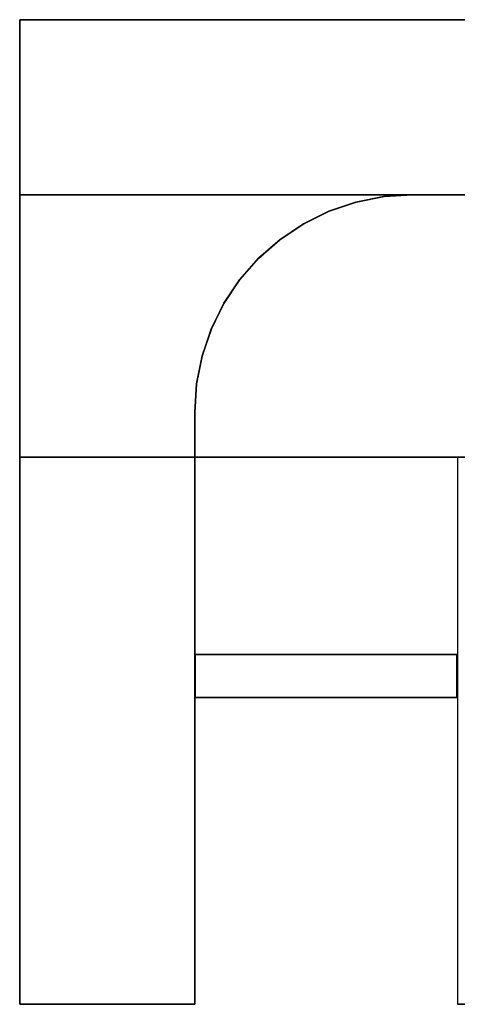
# Model space of a CAD drawing. Header units: millimetres. Extents: x -35 to 33166, y -35 to 31591.
# Tile 48 of 100: x 4798 to 5051, y 1437 to 2009. Entities that reach past the tile are written whole.
import ezdxf

# ---------------------------------------------------------------- set-up
doc = ezdxf.new("R2010")
doc.units = ezdxf.units.MM
doc.header["$LTSCALE"] = 25.4
doc.layers.get('0').update_dxf_attribs({"true_color": 0xffffff})
for name, color, linetype, true_color in [('end caps & lintels', 7, 'Continuous', 0xffa500), ('ICF - L1', 7, 'Continuous', 0xb4b464), ('ICF - L2', 7, 'Continuous', 0x64ff64)]:
    doc.layers.add(name, color=color, linetype=linetype, true_color=true_color)

# ---------------------------------------------------------------- blocks, each defined once
blk = doc.blocks.new('6XR35_90_C_Web')
for p, q in [((-76.07, -46.84, -12.5), (-76.07, 46.84, -12.5)), ((-76.07, 46.84, -12.5), (76.07, 46.84, -12.5)), ((76.07, 46.84, 12.5), (-76.07, 46.84, 12.5)), ((-76.07, 46.84, 12.5), (-76.07, -46.84, 12.5)), ((-76.07, 46.84, -12.5), (-76.07, 46.84, 12.5)), ((76.07, 46.84, -12.5), (76.07, -46.84, -12.5)), ((76.07, -46.84, 12.5), (76.07, 46.84, 12.5)), ((76.07, 46.84, 12.5), (76.07, 46.84, -12.5)), ((76.07, -46.84, -12.5), (-76.07, -46.84, -12.5)), ((-76.07, -46.84, 12.5), (76.07, -46.84, 12.5)), ((-76.07, -46.84, 12.5), (-76.07, -46.84, -12.5)), ((76.07, -46.84, -12.5), (76.07, -46.84, 12.5))]:
    blk.add_line(p, q)
blk = doc.blocks.new('Group8150')
for p, q in [((0, 0, 0), (-571.55, 0, 0)), ((-571.55, 0, 457.2), (0, 0, 457.2)), ((0, 0, 0), (0, -685.8, 0)), ((0, 0, 457.2), (0, 0, 0)), ((0, 0, 457.2), (0, -685.8, 457.2)), ((-227.79, -101.6, 0), (-571.55, -101.6, 0)), ((-227.79, -101.6, 457.2), (-571.55, -101.6, 457.2)), ((-211.3, -102.68, 0), (-227.79, -101.6, 0)), ((-227.79, -101.6, 0), (-227.79, -101.6, 457.2)), ((-211.3, -102.68, 457.2), (-227.79, -101.6, 457.2)), ((-211.3, -102.68, 0), (-195.1, -105.91, 0)), ((-195.1, -105.91, 457.2), (-211.3, -102.68, 457.2)), ((-211.3, -102.68, 0), (-211.3, -102.68, 457.2)), ((-195.1, -105.91, 0), (-179.46, -111.22, 0)), ((-179.46, -111.22, 457.2), (-195.1, -105.91, 457.2)), ((-195.1, -105.91, 0), (-195.1, -105.91, 457.2)), ((-179.46, -111.22, 0), (-164.64, -118.53, 0)), ((-164.64, -118.53, 457.2), (-179.46, -111.22, 457.2)), ((-179.46, -111.22, 0), (-179.46, -111.22, 457.2)), ((-164.64, -118.53, 0), (-150.91, -127.72, 0)), ((-150.91, -127.72, 457.2), (-164.64, -118.53, 457.2)), ((-164.64, -118.53, 0), (-164.64, -118.53, 457.2)), ((-138.5, -138.62, 0), (-150.91, -127.72, 0)), ((-138.5, -138.62, 457.2), (-150.91, -127.72, 457.2)), ((-150.91, -127.72, 0), (-150.91, -127.72, 457.2)), ((-127.61, -151.05, 0), (-138.5, -138.62, 0)), ((-127.61, -151.05, 457.2), (-138.5, -138.62, 457.2)), ((-138.5, -138.62, 457.2), (-138.5, -138.62, 0)), ((-118.45, -164.79, 0), (-127.61, -151.05, 0)), ((-118.45, -164.79, 457.2), (-127.61, -151.05, 457.2)), ((-127.61, -151.05, 457.2), (-127.61, -151.05, 0)), ((-111.16, -179.62, 0), (-118.45, -164.79, 0)), ((-111.16, -179.62, 457.2), (-118.45, -164.79, 457.2)), ((-118.45, -164.79, 457.2), (-118.45, -164.79, 0)), ((-111.16, -179.62, 0), (-105.86, -195.27, 0)), ((-105.86, -195.27, 457.2), (-111.16, -179.62, 457.2)), ((-111.16, -179.62, 457.2), (-111.16, -179.62, 0)), ((-105.86, -195.27, 0), (-102.66, -211.47, 0)), ((-102.66, -211.47, 457.2), (-105.86, -195.27, 457.2)), ((-105.86, -195.27, 457.2), (-105.86, -195.27, 0)), ((-102.66, -211.47, 0), (-101.6, -227.96, 0)), ((-101.6, -227.96, 457.2), (-102.66, -211.47, 457.2)), ((-102.66, -211.47, 457.2), (-102.66, -211.47, 0)), ((-101.6, -227.96, 0), (-101.6, -685.8, 0)), ((-101.6, -685.8, 457.2), (-101.6, -227.96, 457.2)), ((-101.6, -227.96, 457.2), (-101.6, -227.96, 0))]:
    blk.add_line(p, q)
blk = doc.blocks.new('6XR35_90_C_MSG#68')
blk.add_blockref('Group8150', (0, 0))
at = {"extrusion": (1, -1.02405e-15, 1.15708e-14)}
blk.add_blockref('6XR35_90_C_Web', (-177.67, 358.96, -381), dxfattribs=at)
at = {"extrusion": (1, -1.02405e-15, -1.15708e-14)}
blk.add_blockref('6XR35_90_C_Web', (-177.67, 97.84, -381), dxfattribs=at)
blk = doc.blocks.new('Group7837')
for p, q in [((-1092.2, 0, 457.2), (0, 0, 457.2)), ((-1092.2, 0, 0), (0, 0, 0)), ((0, 0, 457.2), (0, 0, 0)), ((0, -571.55, 0), (0, 0, 0)), ((0, 0, 457.2), (0, -571.55, 457.2)), ((-227.79, -101.6, 0), (-1092.2, -101.6, 0)), ((-227.79, -101.6, 457.2), (-1092.2, -101.6, 457.2)), ((-227.79, -101.6, 0), (-227.79, -101.6, 457.2)), ((-211.3, -102.68, 0), (-227.79, -101.6, 0)), ((-211.3, -102.68, 457.2), (-227.79, -101.6, 457.2)), ((-195.1, -105.91, 0), (-211.3, -102.68, 0)), ((-211.3, -102.68, 0), (-211.3, -102.68, 457.2)), ((-195.1, -105.91, 457.2), (-211.3, -102.68, 457.2)), ((-179.46, -111.22, 0), (-195.1, -105.91, 0)), ((-179.46, -111.22, 457.2), (-195.1, -105.91, 457.2)), ((-195.1, -105.91, 0), (-195.1, -105.91, 457.2)), ((-164.64, -118.53, 0), (-179.46, -111.22, 0)), ((-179.46, -111.22, 0), (-179.46, -111.22, 457.2)), ((-164.64, -118.53, 457.2), (-179.46, -111.22, 457.2)), ((-150.91, -127.72, 0), (-164.64, -118.53, 0)), ((-164.64, -118.53, 0), (-164.64, -118.53, 457.2)), ((-150.91, -127.72, 457.2), (-164.64, -118.53, 457.2)), ((-138.5, -138.62, 0), (-150.91, -127.72, 0)), ((-138.5, -138.62, 457.2), (-150.91, -127.72, 457.2)), ((-150.91, -127.72, 0), (-150.91, -127.72, 457.2)), ((-127.61, -151.05, 0), (-138.5, -138.62, 0)), ((-138.5, -138.62, 0), (-138.5, -138.62, 457.2)), ((-127.61, -151.05, 457.2), (-138.5, -138.62, 457.2)), ((-127.61, -151.05, 0), (-118.45, -164.79, 0)), ((-118.45, -164.79, 457.2), (-127.61, -151.05, 457.2)), ((-127.61, -151.05, 457.2), (-127.61, -151.05, 0)), ((-118.45, -164.79, 0), (-111.16, -179.62, 0)), ((-111.16, -179.62, 457.2), (-118.45, -164.79, 457.2)), ((-118.45, -164.79, 457.2), (-118.45, -164.79, 0)), ((-111.16, -179.62, 0), (-105.86, -195.27, 0)), ((-105.86, -195.27, 457.2), (-111.16, -179.62, 457.2)), ((-111.16, -179.62, 457.2), (-111.16, -179.62, 0)), ((-105.86, -195.27, 0), (-102.66, -211.47, 0)), ((-102.66, -211.47, 457.2), (-105.86, -195.27, 457.2)), ((-105.86, -195.27, 457.2), (-105.86, -195.27, 0)), ((-101.6, -227.96, 0), (-102.66, -211.47, 0)), ((-101.6, -227.96, 457.2), (-102.66, -211.47, 457.2)), ((-102.66, -211.47, 457.2), (-102.66, -211.47, 0)), ((-101.6, -571.55, 0), (-101.6, -227.96, 0)), ((-101.6, -571.55, 457.2), (-101.6, -227.96, 457.2)), ((-101.6, -227.96, 457.2), (-101.6, -227.96, 0))]:
    blk.add_line(p, q)
blk = doc.blocks.new('6XR35_90_C_MSG#29')
blk.add_blockref('Group7837', (0, 0))
at = {"extrusion": (9.17096e-16, 1, -1.15708e-14)}
blk.add_blockref('6XR35_90_C_Web', (177.8, 99.45, -381), dxfattribs=at)
at = {"extrusion": (9.17096e-16, 1, 1.15708e-14)}
blk.add_blockref('6XR35_90_C_Web', (177.8, 360.57, -381), dxfattribs=at)
blk = doc.blocks.new('Group8504')
for p, q in [((-1018.74, 0, 457.2), (0, 0, 457.2)), ((-1018.74, 0, 0), (0, 0, 0)), ((0, 0, 457.2), (0, 0, 0)), ((0, 0, 457.2), (0, -571.55, 457.2)), ((0, -571.55, 0), (0, 0, 0)), ((-1018.74, -101.6, 0), (-227.79, -101.6, 0)), ((-1018.74, -101.6, 457.2), (-227.79, -101.6, 457.2)), ((-227.79, -101.6, 457.2), (-227.79, -101.6, 0)), ((-211.3, -102.68, 457.2), (-227.79, -101.6, 457.2)), ((-211.3, -102.68, 0), (-227.79, -101.6, 0)), ((-195.1, -105.91, 457.2), (-211.3, -102.68, 457.2)), ((-195.1, -105.91, 0), (-211.3, -102.68, 0)), ((-211.3, -102.68, 0), (-211.3, -102.68, 457.2)), ((-179.46, -111.22, 457.2), (-195.1, -105.91, 457.2)), ((-179.46, -111.22, 0), (-195.1, -105.91, 0)), ((-195.1, -105.91, 0), (-195.1, -105.91, 457.2)), ((-164.64, -118.53, 457.2), (-179.46, -111.22, 457.2)), ((-164.64, -118.53, 0), (-179.46, -111.22, 0)), ((-179.46, -111.22, 0), (-179.46, -111.22, 457.2)), ((-150.91, -127.72, 457.2), (-164.64, -118.53, 457.2)), ((-150.91, -127.72, 0), (-164.64, -118.53, 0)), ((-164.64, -118.53, 0), (-164.64, -118.53, 457.2)), ((-138.5, -138.62, 457.2), (-150.91, -127.72, 457.2)), ((-138.5, -138.62, 0), (-150.91, -127.72, 0)), ((-150.91, -127.72, 0), (-150.91, -127.72, 457.2)), ((-127.61, -151.05, 457.2), (-138.5, -138.62, 457.2)), ((-127.61, -151.05, 0), (-138.5, -138.62, 0)), ((-138.5, -138.62, 0), (-138.5, -138.62, 457.2)), ((-118.45, -164.79, 457.2), (-127.61, -151.05, 457.2)), ((-127.61, -151.05, 0), (-118.45, -164.79, 0)), ((-127.61, -151.05, 457.2), (-127.61, -151.05, 0)), ((-111.16, -179.62, 457.2), (-118.45, -164.79, 457.2)), ((-118.45, -164.79, 0), (-111.16, -179.62, 0)), ((-118.45, -164.79, 457.2), (-118.45, -164.79, 0)), ((-105.86, -195.27, 457.2), (-111.16, -179.62, 457.2)), ((-111.16, -179.62, 0), (-105.86, -195.27, 0)), ((-111.16, -179.62, 457.2), (-111.16, -179.62, 0)), ((-102.66, -211.47, 457.2), (-105.86, -195.27, 457.2)), ((-105.86, -195.27, 0), (-102.66, -211.47, 0)), ((-105.86, -195.27, 457.2), (-105.86, -195.27, 0)), ((-101.6, -227.96, 457.2), (-102.66, -211.47, 457.2)), ((-101.6, -227.96, 0), (-102.66, -211.47, 0)), ((-102.66, -211.47, 457.2), (-102.66, -211.47, 0)), ((-101.6, -571.55, 457.2), (-101.6, -227.96, 457.2)), ((-101.6, -571.55, 0), (-101.6, -227.96, 0)), ((-101.6, -227.96, 457.2), (-101.6, -227.96, 0))]:
    blk.add_line(p, q)
blk = doc.blocks.new('6XR35_90_C_MSG#100')
blk.add_blockref('Group8504', (0, 0))
at = {"extrusion": (9.17096e-16, 1, -1.15708e-14)}
blk.add_blockref('6XR35_90_C_Web', (177.8, 99.45, -381), dxfattribs=at)
at = {"extrusion": (9.17096e-16, 1, 1.15708e-14)}
blk.add_blockref('6XR35_90_C_Web', (177.8, 360.57, -381), dxfattribs=at)
blk = doc.blocks.new('Group8669')
for p, q in [((-571.55, -254, 0), (-571.55, -355.6, 0)), ((-571.55, -355.6, 457.2), (-571.55, -254, 457.2)), ((-571.55, -254, 457.2), (-571.55, -254, 0)), ((-254, -254, 0), (-571.55, -254, 0)), ((-254, -254, 457.2), (-571.55, -254, 457.2)), ((-254, -685.8, 0), (-254, -254, 0)), ((-254, -254, 457.2), (-254, -254, 0)), ((-254, -254, 457.2), (-254, -685.8, 457.2)), ((-571.55, -355.6, 0), (-571.55, -355.6, 457.2)), ((-355.6, -355.6, 0), (-571.55, -355.6, 0)), ((-355.6, -355.6, 457.2), (-571.55, -355.6, 457.2)), ((-355.6, -685.8, 0), (-355.6, -355.6, 0)), ((-355.6, -685.8, 457.2), (-355.6, -355.6, 457.2)), ((-355.6, -355.6, 457.2), (-355.6, -355.6, 0)), ((-355.6, -685.8, 0), (-254, -685.8, 0)), ((-254, -685.8, 457.2), (-355.6, -685.8, 457.2)), ((-355.6, -685.8, 457.2), (-355.6, -685.8, 0)), ((-254, -685.8, 457.2), (-254, -685.8, 0))]:
    blk.add_line(p, q)
blk = doc.blocks.new('Group#301')
for p, q in [((-571.55, 0, 0), (-571.55, -101.6, 0)), ((-571.55, -101.6, 457.2), (-571.55, 0, 457.2)), ((-571.55, 0, 457.2), (-571.55, 0, 0)), ((0, 0, 0), (-571.55, 0, 0)), ((-571.55, 0, 457.2), (0, 0, 457.2)), ((0, 0, 0), (0, -685.8, 0)), ((0, 0, 457.2), (0, 0, 0)), ((0, 0, 457.2), (0, -685.8, 457.2)), ((-571.55, -101.6, 0), (-571.55, -101.6, 457.2)), ((-227.79, -101.6, 0), (-571.55, -101.6, 0)), ((-227.79, -101.6, 457.2), (-571.55, -101.6, 457.2)), ((-211.3, -102.68, 0), (-227.79, -101.6, 0)), ((-227.79, -101.6, 0), (-227.79, -101.6, 457.2)), ((-211.3, -102.68, 457.2), (-227.79, -101.6, 457.2)), ((-211.3, -102.68, 0), (-195.1, -105.91, 0)), ((-195.1, -105.91, 457.2), (-211.3, -102.68, 457.2)), ((-211.3, -102.68, 0), (-211.3, -102.68, 457.2)), ((-195.1, -105.91, 0), (-179.46, -111.22, 0)), ((-179.46, -111.22, 457.2), (-195.1, -105.91, 457.2)), ((-195.1, -105.91, 0), (-195.1, -105.91, 457.2)), ((-179.46, -111.22, 0), (-164.64, -118.53, 0)), ((-164.64, -118.53, 457.2), (-179.46, -111.22, 457.2)), ((-179.46, -111.22, 0), (-179.46, -111.22, 457.2)), ((-164.64, -118.53, 0), (-150.91, -127.72, 0)), ((-150.91, -127.72, 457.2), (-164.64, -118.53, 457.2)), ((-164.64, -118.53, 0), (-164.64, -118.53, 457.2)), ((-138.5, -138.62, 0), (-150.91, -127.72, 0)), ((-138.5, -138.62, 457.2), (-150.91, -127.72, 457.2)), ((-150.91, -127.72, 0), (-150.91, -127.72, 457.2)), ((-127.61, -151.05, 0), (-138.5, -138.62, 0)), ((-127.61, -151.05, 457.2), (-138.5, -138.62, 457.2)), ((-138.5, -138.62, 457.2), (-138.5, -138.62, 0)), ((-118.45, -164.79, 0), (-127.61, -151.05, 0)), ((-118.45, -164.79, 457.2), (-127.61, -151.05, 457.2)), ((-127.61, -151.05, 457.2), (-127.61, -151.05, 0)), ((-111.16, -179.62, 0), (-118.45, -164.79, 0)), ((-111.16, -179.62, 457.2), (-118.45, -164.79, 457.2)), ((-118.45, -164.79, 457.2), (-118.45, -164.79, 0)), ((-111.16, -179.62, 0), (-105.86, -195.27, 0)), ((-105.86, -195.27, 457.2), (-111.16, -179.62, 457.2)), ((-111.16, -179.62, 457.2), (-111.16, -179.62, 0)), ((-105.86, -195.27, 0), (-102.66, -211.47, 0)), ((-102.66, -211.47, 457.2), (-105.86, -195.27, 457.2)), ((-105.86, -195.27, 457.2), (-105.86, -195.27, 0)), ((-102.66, -211.47, 0), (-101.6, -227.96, 0)), ((-101.6, -227.96, 457.2), (-102.66, -211.47, 457.2)), ((-102.66, -211.47, 457.2), (-102.66, -211.47, 0)), ((-101.6, -227.96, 0), (-101.6, -685.8, 0)), ((-101.6, -685.8, 457.2), (-101.6, -227.96, 457.2)), ((-101.6, -227.96, 457.2), (-101.6, -227.96, 0)), ((-101.6, -685.8, 0), (0, -685.8, 0)), ((0, -685.8, 457.2), (-101.6, -685.8, 457.2)), ((-101.6, -685.8, 457.2), (-101.6, -685.8, 0)), ((0, -685.8, 457.2), (0, -685.8, 0))]:
    blk.add_line(p, q)
blk = doc.blocks.new('6XR35_90_C_MSG#135')
for name in ['Group#301', 'Group8669']:
    blk.add_blockref(name, (0, 0))
at = {"extrusion": (1, -1.02405e-15, 1.15708e-14)}
blk.add_blockref('6XR35_90_C_Web', (-177.67, 358.96, -381), dxfattribs=at)
at = {"extrusion": (1, -1.02405e-15, -1.15708e-14)}
blk.add_blockref('6XR35_90_C_Web', (-177.67, 97.84, -381), dxfattribs=at)
at = {"extrusion": (9.17096e-16, 1, -1.15708e-14)}
for p in [(177.8, 99.45, -381), (177.8, 99.45, -584.2)]:
    blk.add_blockref('6XR35_90_C_Web', p, dxfattribs=at)
at = {"extrusion": (9.17096e-16, 1, 1.15708e-14)}
for p in [(177.8, 360.57, -381), (177.8, 360.57, -584.2)]:
    blk.add_blockref('6XR35_90_C_Web', p, dxfattribs=at)
blk = doc.blocks.new('Group#1512')
for p, q in [((-1018.74, 0, 0), (0, 0, 0)), ((-1018.74, 0, 457.2), (0, 0, 457.2)), ((0, -571.55, 0), (0, 0, 0)), ((0, 0, 457.2), (0, 0, 0)), ((0, 0, 457.2), (0, -571.55, 457.2)), ((-1018.74, -101.6, 0), (-227.79, -101.6, 0)), ((-1018.74, -101.6, 457.2), (-227.79, -101.6, 457.2)), ((-211.3, -102.68, 0), (-227.79, -101.6, 0)), ((-227.79, -101.6, 457.2), (-227.79, -101.6, 0)), ((-211.3, -102.68, 457.2), (-227.79, -101.6, 457.2)), ((-195.1, -105.91, 0), (-211.3, -102.68, 0)), ((-195.1, -105.91, 457.2), (-211.3, -102.68, 457.2)), ((-211.3, -102.68, 0), (-211.3, -102.68, 457.2)), ((-179.46, -111.22, 0), (-195.1, -105.91, 0)), ((-179.46, -111.22, 457.2), (-195.1, -105.91, 457.2)), ((-195.1, -105.91, 0), (-195.1, -105.91, 457.2)), ((-164.64, -118.53, 0), (-179.46, -111.22, 0)), ((-164.64, -118.53, 457.2), (-179.46, -111.22, 457.2)), ((-179.46, -111.22, 0), (-179.46, -111.22, 457.2)), ((-150.91, -127.72, 0), (-164.64, -118.53, 0)), ((-150.91, -127.72, 457.2), (-164.64, -118.53, 457.2)), ((-164.64, -118.53, 0), (-164.64, -118.53, 457.2)), ((-138.5, -138.62, 0), (-150.91, -127.72, 0)), ((-138.5, -138.62, 457.2), (-150.91, -127.72, 457.2)), ((-150.91, -127.72, 0), (-150.91, -127.72, 457.2)), ((-127.61, -151.05, 0), (-138.5, -138.62, 0)), ((-127.61, -151.05, 457.2), (-138.5, -138.62, 457.2)), ((-138.5, -138.62, 0), (-138.5, -138.62, 457.2)), ((-127.61, -151.05, 0), (-118.45, -164.79, 0)), ((-118.45, -164.79, 457.2), (-127.61, -151.05, 457.2)), ((-127.61, -151.05, 457.2), (-127.61, -151.05, 0)), ((-118.45, -164.79, 0), (-111.16, -179.62, 0)), ((-111.16, -179.62, 457.2), (-118.45, -164.79, 457.2)), ((-118.45, -164.79, 457.2), (-118.45, -164.79, 0)), ((-111.16, -179.62, 0), (-105.86, -195.27, 0)), ((-105.86, -195.27, 457.2), (-111.16, -179.62, 457.2)), ((-111.16, -179.62, 457.2), (-111.16, -179.62, 0)), ((-105.86, -195.27, 0), (-102.66, -211.47, 0)), ((-102.66, -211.47, 457.2), (-105.86, -195.27, 457.2)), ((-105.86, -195.27, 457.2), (-105.86, -195.27, 0)), ((-101.6, -227.96, 0), (-102.66, -211.47, 0)), ((-101.6, -227.96, 457.2), (-102.66, -211.47, 457.2)), ((-102.66, -211.47, 457.2), (-102.66, -211.47, 0)), ((-101.6, -571.55, 0), (-101.6, -227.96, 0)), ((-101.6, -571.55, 457.2), (-101.6, -227.96, 457.2)), ((-101.6, -227.96, 457.2), (-101.6, -227.96, 0))]:
    blk.add_line(p, q)
blk = doc.blocks.new('6XR35_90_C_MSG#171')
blk.add_blockref('Group#1512', (0, 0))
at = {"extrusion": (9.17096e-16, 1, -1.15708e-14)}
blk.add_blockref('6XR35_90_C_Web', (177.8, 99.45, -381), dxfattribs=at)
at = {"extrusion": (9.17096e-16, 1, 1.15708e-14)}
blk.add_blockref('6XR35_90_C_Web', (177.8, 360.57, -381), dxfattribs=at)
blk = doc.blocks.new('Group#3344')
for p, q in [((0, 0, 0), (-571.55, 0, 0)), ((-571.55, 0, 457.2), (0, 0, 457.2)), ((0, 0, 0), (0, -685.8, 0)), ((0, 0, 457.2), (0, 0, 0)), ((0, 0, 457.2), (0, -685.8, 457.2)), ((-227.79, -101.6, 0), (-571.55, -101.6, 0)), ((-227.79, -101.6, 457.2), (-571.55, -101.6, 457.2)), ((-211.3, -102.68, 0), (-227.79, -101.6, 0)), ((-227.79, -101.6, 0), (-227.79, -101.6, 457.2)), ((-211.3, -102.68, 457.2), (-227.79, -101.6, 457.2)), ((-211.3, -102.68, 0), (-195.1, -105.91, 0)), ((-195.1, -105.91, 457.2), (-211.3, -102.68, 457.2)), ((-211.3, -102.68, 0), (-211.3, -102.68, 457.2)), ((-195.1, -105.91, 0), (-179.46, -111.22, 0)), ((-179.46, -111.22, 457.2), (-195.1, -105.91, 457.2)), ((-195.1, -105.91, 0), (-195.1, -105.91, 457.2)), ((-179.46, -111.22, 0), (-164.64, -118.53, 0)), ((-164.64, -118.53, 457.2), (-179.46, -111.22, 457.2)), ((-179.46, -111.22, 0), (-179.46, -111.22, 457.2)), ((-164.64, -118.53, 0), (-150.91, -127.72, 0)), ((-150.91, -127.72, 457.2), (-164.64, -118.53, 457.2)), ((-164.64, -118.53, 0), (-164.64, -118.53, 457.2)), ((-138.5, -138.62, 0), (-150.91, -127.72, 0)), ((-138.5, -138.62, 457.2), (-150.91, -127.72, 457.2)), ((-150.91, -127.72, 0), (-150.91, -127.72, 457.2)), ((-127.61, -151.05, 0), (-138.5, -138.62, 0)), ((-127.61, -151.05, 457.2), (-138.5, -138.62, 457.2)), ((-138.5, -138.62, 457.2), (-138.5, -138.62, 0)), ((-118.45, -164.79, 0), (-127.61, -151.05, 0)), ((-118.45, -164.79, 457.2), (-127.61, -151.05, 457.2)), ((-127.61, -151.05, 457.2), (-127.61, -151.05, 0)), ((-111.16, -179.62, 0), (-118.45, -164.79, 0)), ((-111.16, -179.62, 457.2), (-118.45, -164.79, 457.2)), ((-118.45, -164.79, 457.2), (-118.45, -164.79, 0)), ((-111.16, -179.62, 0), (-105.86, -195.27, 0)), ((-105.86, -195.27, 457.2), (-111.16, -179.62, 457.2)), ((-111.16, -179.62, 457.2), (-111.16, -179.62, 0)), ((-105.86, -195.27, 0), (-102.66, -211.47, 0)), ((-102.66, -211.47, 457.2), (-105.86, -195.27, 457.2)), ((-105.86, -195.27, 457.2), (-105.86, -195.27, 0)), ((-102.66, -211.47, 0), (-101.6, -227.96, 0)), ((-101.6, -227.96, 457.2), (-102.66, -211.47, 457.2)), ((-102.66, -211.47, 457.2), (-102.66, -211.47, 0)), ((-101.6, -227.96, 0), (-101.6, -685.8, 0)), ((-101.6, -685.8, 457.2), (-101.6, -227.96, 457.2)), ((-101.6, -227.96, 457.2), (-101.6, -227.96, 0))]:
    blk.add_line(p, q)
blk = doc.blocks.new('6XR35_90_C_MSG#208')
blk.add_blockref('Group#3344', (0, 0))
at = {"extrusion": (1, -1.02405e-15, 1.15708e-14)}
blk.add_blockref('6XR35_90_C_Web', (-177.67, 358.96, -381), dxfattribs=at)
at = {"extrusion": (1, -1.02405e-15, -1.15708e-14)}
blk.add_blockref('6XR35_90_C_Web', (-177.67, 97.84, -381), dxfattribs=at)
blk = doc.blocks.new('Group#3565')
for p, q in [((-1092.2, 0, 457.2), (0, 0, 457.2)), ((-1018.74, 0, 0), (0, 0, 0)), ((0, -571.55, 0), (0, 0, 0)), ((0, 0, 457.2), (0, 0, 0)), ((0, 0, 457.2), (0, -571.55, 457.2)), ((-227.79, -101.6, 457.2), (-1092.2, -101.6, 457.2)), ((-1018.74, -101.6, 0), (-227.79, -101.6, 0)), ((-211.3, -102.68, 0), (-227.79, -101.6, 0)), ((-227.79, -101.6, 0), (-227.79, -101.6, 457.2)), ((-211.3, -102.68, 457.2), (-227.79, -101.6, 457.2)), ((-195.1, -105.91, 0), (-211.3, -102.68, 0)), ((-211.3, -102.68, 0), (-211.3, -102.68, 457.2)), ((-195.1, -105.91, 457.2), (-211.3, -102.68, 457.2)), ((-179.46, -111.22, 0), (-195.1, -105.91, 0)), ((-179.46, -111.22, 457.2), (-195.1, -105.91, 457.2)), ((-195.1, -105.91, 0), (-195.1, -105.91, 457.2)), ((-164.64, -118.53, 0), (-179.46, -111.22, 0)), ((-179.46, -111.22, 0), (-179.46, -111.22, 457.2)), ((-164.64, -118.53, 457.2), (-179.46, -111.22, 457.2)), ((-150.91, -127.72, 0), (-164.64, -118.53, 0)), ((-164.64, -118.53, 0), (-164.64, -118.53, 457.2)), ((-150.91, -127.72, 457.2), (-164.64, -118.53, 457.2)), ((-138.5, -138.62, 0), (-150.91, -127.72, 0)), ((-138.5, -138.62, 457.2), (-150.91, -127.72, 457.2)), ((-150.91, -127.72, 0), (-150.91, -127.72, 457.2)), ((-127.61, -151.05, 0), (-138.5, -138.62, 0)), ((-138.5, -138.62, 0), (-138.5, -138.62, 457.2)), ((-127.61, -151.05, 457.2), (-138.5, -138.62, 457.2)), ((-127.61, -151.05, 0), (-118.45, -164.79, 0)), ((-118.45, -164.79, 457.2), (-127.61, -151.05, 457.2)), ((-127.61, -151.05, 457.2), (-127.61, -151.05, 0)), ((-118.45, -164.79, 0), (-111.16, -179.62, 0)), ((-111.16, -179.62, 457.2), (-118.45, -164.79, 457.2)), ((-118.45, -164.79, 457.2), (-118.45, -164.79, 0)), ((-111.16, -179.62, 0), (-105.86, -195.27, 0)), ((-105.86, -195.27, 457.2), (-111.16, -179.62, 457.2)), ((-111.16, -179.62, 457.2), (-111.16, -179.62, 0)), ((-105.86, -195.27, 0), (-102.66, -211.47, 0)), ((-102.66, -211.47, 457.2), (-105.86, -195.27, 457.2)), ((-105.86, -195.27, 457.2), (-105.86, -195.27, 0)), ((-101.6, -227.96, 0), (-102.66, -211.47, 0)), ((-101.6, -227.96, 457.2), (-102.66, -211.47, 457.2)), ((-102.66, -211.47, 457.2), (-102.66, -211.47, 0)), ((-101.6, -571.55, 0), (-101.6, -227.96, 0)), ((-101.6, -571.55, 457.2), (-101.6, -227.96, 457.2)), ((-101.6, -227.96, 457.2), (-101.6, -227.96, 0))]:
    blk.add_line(p, q)
blk = doc.blocks.new('6XR35_90_C_MSG#240')
blk.add_blockref('Group#3565', (0, 0))
at = {"extrusion": (9.17096e-16, 1, -1.15708e-14)}
blk.add_blockref('6XR35_90_C_Web', (177.8, 99.45, -381), dxfattribs=at)
at = {"extrusion": (9.17096e-16, 1, 1.15708e-14)}
blk.add_blockref('6XR35_90_C_Web', (177.8, 360.57, -381), dxfattribs=at)
blk = doc.blocks.new('Group#4014')
for p, q in [((-0.02, 0, 98.33), (-571.55, 0, 98.33)), ((-571.55, 0, 250.87), (-0.02, 0, 250.87)), ((0, 0, 0), (-571.55, 0, 0)), ((-571.55, 0, 457.2), (0, 0, 457.2)), ((-0.02, -355.59, 98.33), (-0.02, 0, 98.33)), ((-0.02, -355.59, 250.87), (-0.02, 0, 250.87)), ((-0.02, 0, 250.87), (-0.02, 0, 98.33)), ((0, 0, 0), (-0.02, 0, 98.33)), ((-0.02, 0, 250.87), (0, 0, 457.2)), ((0, 0, 0), (0, -685.8, 0)), ((0, -685.8, 457.2), (0, 0, 457.2)), ((-571.55, -101.6, 98.33), (-227.79, -101.6, 98.33)), ((-227.79, -101.6, 250.87), (-571.55, -101.6, 250.87)), ((-571.55, -101.6, 0), (-227.79, -101.6, 0)), ((-227.79, -101.6, 457.2), (-571.55, -101.6, 457.2)), ((-227.79, -101.6, 98.33), (-211.3, -102.68, 98.33)), ((-211.3, -102.68, 250.87), (-227.79, -101.6, 250.87)), ((-227.79, -101.6, 0), (-227.79, -101.6, 98.33)), ((-227.79, -101.6, 250.87), (-227.79, -101.6, 457.2)), ((-227.79, -101.6, 0), (-211.3, -102.68, 0)), ((-211.3, -102.68, 457.2), (-227.79, -101.6, 457.2)), ((-211.3, -102.68, 98.33), (-195.1, -105.91, 98.33)), ((-195.1, -105.91, 250.87), (-211.3, -102.68, 250.87)), ((-211.3, -102.68, 0), (-195.1, -105.91, 0)), ((-195.1, -105.91, 457.2), (-211.3, -102.68, 457.2)), ((-211.3, -102.68, 0), (-211.3, -102.68, 98.33)), ((-211.3, -102.68, 457.2), (-211.3, -102.68, 250.87)), ((-195.1, -105.91, 98.33), (-179.46, -111.22, 98.33)), ((-179.46, -111.22, 250.87), (-195.1, -105.91, 250.87)), ((-195.1, -105.91, 0), (-179.46, -111.22, 0)), ((-179.46, -111.22, 457.2), (-195.1, -105.91, 457.2)), ((-195.1, -105.91, 98.33), (-195.1, -105.91, 0)), ((-195.1, -105.91, 457.2), (-195.1, -105.91, 250.87)), ((-179.46, -111.22, 98.33), (-164.64, -118.53, 98.33)), ((-164.64, -118.53, 250.87), (-179.46, -111.22, 250.87)), ((-179.46, -111.22, 0), (-164.64, -118.53, 0)), ((-164.64, -118.53, 457.2), (-179.46, -111.22, 457.2)), ((-179.46, -111.22, 98.33), (-179.46, -111.22, 0)), ((-179.46, -111.22, 457.2), (-179.46, -111.22, 250.87)), ((-164.64, -118.53, 98.33), (-150.91, -127.72, 98.33)), ((-150.91, -127.72, 250.87), (-164.64, -118.53, 250.87)), ((-164.64, -118.53, 0), (-150.91, -127.72, 0)), ((-150.91, -127.72, 457.2), (-164.64, -118.53, 457.2)), ((-164.64, -118.53, 98.33), (-164.64, -118.53, 0)), ((-164.64, -118.53, 457.2), (-164.64, -118.53, 250.87)), ((-150.91, -127.72, 98.33), (-138.5, -138.62, 98.33)), ((-138.5, -138.62, 250.87), (-150.91, -127.72, 250.87)), ((-150.91, -127.72, 0), (-138.5, -138.62, 0)), ((-138.5, -138.62, 457.2), (-150.91, -127.72, 457.2)), ((-150.91, -127.72, 98.33), (-150.91, -127.72, 0)), ((-150.91, -127.72, 457.2), (-150.91, -127.72, 250.87)), ((-138.5, -138.62, 98.33), (-127.61, -151.05, 98.33)), ((-127.61, -151.05, 250.87), (-138.5, -138.62, 250.87)), ((-138.5, -138.62, 0), (-127.61, -151.05, 0)), ((-127.61, -151.05, 457.2), (-138.5, -138.62, 457.2)), ((-138.5, -138.62, 98.33), (-138.5, -138.62, 0)), ((-138.5, -138.62, 457.2), (-138.5, -138.62, 250.87)), ((-127.61, -151.05, 98.33), (-118.45, -164.79, 98.33)), ((-118.45, -164.79, 250.87), (-127.61, -151.05, 250.87)), ((-127.61, -151.05, 0), (-118.45, -164.79, 0)), ((-118.45, -164.79, 457.2), (-127.61, -151.05, 457.2)), ((-127.61, -151.05, 98.33), (-127.61, -151.05, 0)), ((-127.61, -151.05, 457.2), (-127.61, -151.05, 250.87)), ((-118.45, -164.79, 98.33), (-111.16, -179.62, 98.33)), ((-111.16, -179.62, 250.87), (-118.45, -164.79, 250.87)), ((-118.45, -164.79, 0), (-111.16, -179.62, 0)), ((-111.16, -179.62, 457.2), (-118.45, -164.79, 457.2)), ((-118.45, -164.79, 98.33), (-118.45, -164.79, 0)), ((-118.45, -164.79, 457.2), (-118.45, -164.79, 250.87)), ((-111.16, -179.62, 98.33), (-105.86, -195.27, 98.33)), ((-105.86, -195.27, 250.87), (-111.16, -179.62, 250.87)), ((-111.16, -179.62, 0), (-105.86, -195.27, 0)), ((-105.86, -195.27, 457.2), (-111.16, -179.62, 457.2)), ((-111.16, -179.62, 98.33), (-111.16, -179.62, 0)), ((-111.16, -179.62, 457.2), (-111.16, -179.62, 250.87)), ((-105.86, -195.27, 98.33), (-102.66, -211.47, 98.33)), ((-102.66, -211.47, 250.87), (-105.86, -195.27, 250.87)), ((-105.86, -195.27, 0), (-102.66, -211.47, 0)), ((-102.66, -211.47, 457.2), (-105.86, -195.27, 457.2)), ((-105.86, -195.27, 98.33), (-105.86, -195.27, 0)), ((-105.86, -195.27, 457.2), (-105.86, -195.27, 250.87)), ((-102.66, -211.47, 98.33), (-101.6, -227.96, 98.33)), ((-101.6, -227.96, 250.87), (-102.66, -211.47, 250.87)), ((-102.66, -211.47, 0), (-101.6, -227.96, 0)), ((-101.6, -227.96, 457.2), (-102.66, -211.47, 457.2)), ((-102.66, -211.47, 98.33), (-102.66, -211.47, 0)), ((-102.66, -211.47, 457.2), (-102.66, -211.47, 250.87)), ((-101.6, -227.96, 98.33), (-101.6, -355.59, 98.33)), ((-101.6, -355.59, 250.87), (-101.6, -227.96, 250.87)), ((-101.6, -227.96, 0), (-101.6, -685.8, 0)), ((-101.6, -685.8, 457.2), (-101.6, -227.96, 457.2)), ((-101.6, -227.96, 457.2), (-101.6, -227.96, 250.87)), ((-101.6, -227.96, 98.33), (-101.6, -227.96, 0))]:
    blk.add_line(p, q)
blk = doc.blocks.new('Group10199')
for p, q in [((-76.07, 0.49, -12.5), (-76.07, 0.49, 12.5)), ((-76.07, 0.49, 12.5), (76.07, 0.49, 12.5)), ((76.07, 0.49, -12.5), (-76.07, 0.49, -12.5)), ((-76.07, 0.49, 12.5), (-76.07, -46.84, 12.5)), ((-76.07, 0.49, -12.5), (-76.07, -46.84, -12.5)), ((76.07, 0.49, 12.5), (76.07, 0.49, -12.5)), ((76.07, 0.49, 12.5), (76.07, -46.84, 12.5)), ((76.07, 0.49, -12.5), (76.07, -46.84, -12.5)), ((-76.07, -46.84, -12.5), (-76.07, -46.84, 12.5)), ((-76.07, -46.84, -12.5), (76.07, -46.84, -12.5)), ((-76.07, -46.84, 12.5), (76.07, -46.84, 12.5)), ((76.07, -46.84, -12.5), (76.07, -46.84, 12.5))]:
    blk.add_line(p, q)
blk = doc.blocks.new('6XR35_90_C_MSG#279')
blk.add_blockref('Group#4014', (0, 0))
at = {"extrusion": (1, -1.02405e-15, 1.15708e-14)}
blk.add_blockref('6XR35_90_C_Web', (-177.67, 358.96, -381), dxfattribs=at)
at = {"extrusion": (1, -1.02405e-15, -1.15708e-14)}
blk.add_blockref('Group10199', (-177.67, 97.84, -381), dxfattribs=at)
blk = doc.blocks.new('Group3573')
at = {"layer": 'ICF - L1', "rotation": 90.00000000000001}
for name, p in [('6XR35_90_C_MSG#68', (4797.51, 2008.52, 357.2)), ('6XR35_90_C_MSG#135', (4797.51, 2008.52, 1271.6)), ('6XR35_90_C_MSG#208', (4797.51, 2008.52, 2186)), ('6XR35_90_C_MSG#279', (4797.51, 2008.52, 3100.4))]:
    blk.add_blockref(name, p, dxfattribs=at)
at = {"layer": 'ICF - L1', "extrusion": (0, 0, -1), "zscale": -1, "rotation": 360}
for name, p in [('6XR35_90_C_MSG#29', (-4797.51, 2008.52, 100)), ('6XR35_90_C_MSG#100', (-4797.51, 2008.52, -814.4)), ('6XR35_90_C_MSG#171', (-4797.51, 2008.52, -1728.8)), ('6XR35_90_C_MSG#240', (-4797.51, 2008.52, -2643.2))]:
    blk.add_blockref(name, p, dxfattribs=at)
blk = doc.blocks.new('Group#4785')
for p, q in [((-1018.74, 0, 0), (0, 0, 0)), ((-1018.74, 0, 457.2), (0, 0, 457.2)), ((0, -571.55, 0), (0, 0, 0)), ((0, 0, 457.2), (0, 0, 0)), ((0, 0, 457.2), (0, -571.55, 457.2)), ((-1018.74, -101.6, 0), (-227.79, -101.6, 0)), ((-1018.74, -101.6, 457.2), (-227.79, -101.6, 457.2)), ((-211.3, -102.68, 0), (-227.79, -101.6, 0)), ((-227.79, -101.6, 457.2), (-227.79, -101.6, 0)), ((-211.3, -102.68, 457.2), (-227.79, -101.6, 457.2)), ((-195.1, -105.91, 0), (-211.3, -102.68, 0)), ((-195.1, -105.91, 457.2), (-211.3, -102.68, 457.2)), ((-211.3, -102.68, 0), (-211.3, -102.68, 457.2)), ((-179.46, -111.22, 0), (-195.1, -105.91, 0)), ((-179.46, -111.22, 457.2), (-195.1, -105.91, 457.2)), ((-195.1, -105.91, 0), (-195.1, -105.91, 457.2)), ((-164.64, -118.53, 0), (-179.46, -111.22, 0)), ((-164.64, -118.53, 457.2), (-179.46, -111.22, 457.2)), ((-179.46, -111.22, 0), (-179.46, -111.22, 457.2)), ((-150.91, -127.72, 0), (-164.64, -118.53, 0)), ((-150.91, -127.72, 457.2), (-164.64, -118.53, 457.2)), ((-164.64, -118.53, 0), (-164.64, -118.53, 457.2)), ((-138.5, -138.62, 0), (-150.91, -127.72, 0)), ((-138.5, -138.62, 457.2), (-150.91, -127.72, 457.2)), ((-150.91, -127.72, 0), (-150.91, -127.72, 457.2)), ((-127.61, -151.05, 0), (-138.5, -138.62, 0)), ((-127.61, -151.05, 457.2), (-138.5, -138.62, 457.2)), ((-138.5, -138.62, 0), (-138.5, -138.62, 457.2)), ((-127.61, -151.05, 0), (-118.45, -164.79, 0)), ((-118.45, -164.79, 457.2), (-127.61, -151.05, 457.2)), ((-127.61, -151.05, 457.2), (-127.61, -151.05, 0)), ((-118.45, -164.79, 0), (-111.16, -179.62, 0)), ((-111.16, -179.62, 457.2), (-118.45, -164.79, 457.2)), ((-118.45, -164.79, 457.2), (-118.45, -164.79, 0)), ((-111.16, -179.62, 0), (-105.86, -195.27, 0)), ((-105.86, -195.27, 457.2), (-111.16, -179.62, 457.2)), ((-111.16, -179.62, 457.2), (-111.16, -179.62, 0)), ((-105.86, -195.27, 0), (-102.66, -211.47, 0)), ((-102.66, -211.47, 457.2), (-105.86, -195.27, 457.2)), ((-105.86, -195.27, 457.2), (-105.86, -195.27, 0)), ((-101.6, -227.96, 0), (-102.66, -211.47, 0)), ((-101.6, -227.96, 457.2), (-102.66, -211.47, 457.2)), ((-102.66, -211.47, 457.2), (-102.66, -211.47, 0)), ((-101.6, -571.55, 0), (-101.6, -227.96, 0)), ((-101.6, -571.55, 457.2), (-101.6, -227.96, 457.2)), ((-101.6, -227.96, 457.2), (-101.6, -227.96, 0))]:
    blk.add_line(p, q)
blk = doc.blocks.new('6XR35_90_C#3_MSG#47')
blk.add_blockref('Group#4785', (0, 0))
at = {"extrusion": (9.17096e-16, 1, -1.15708e-14)}
blk.add_blockref('6XR35_90_C_Web', (177.8, 99.45, -381), dxfattribs=at)
at = {"extrusion": (9.17096e-16, 1, 1.15708e-14)}
blk.add_blockref('6XR35_90_C_Web', (177.8, 360.57, -381), dxfattribs=at)
blk = doc.blocks.new('Group#3772')
for p, q in [((-1092.2, 0, 457.2), (0, 0, 457.2)), ((-1092.2, 0, 0), (0, 0, 0)), ((0, 0, 457.2), (0, 0, 0)), ((0, 0, 457.2), (0, -571.55, 457.2)), ((0, -571.55, 0), (0, 0, 0)), ((-227.79, -101.6, 0), (-1092.2, -101.6, 0)), ((-227.79, -101.6, 457.2), (-1092.2, -101.6, 457.2)), ((-227.79, -101.6, 0), (-227.79, -101.6, 457.2)), ((-211.3, -102.68, 457.2), (-227.79, -101.6, 457.2)), ((-211.3, -102.68, 0), (-227.79, -101.6, 0)), ((-195.1, -105.91, 457.2), (-211.3, -102.68, 457.2)), ((-195.1, -105.91, 0), (-211.3, -102.68, 0)), ((-211.3, -102.68, 0), (-211.3, -102.68, 457.2)), ((-179.46, -111.22, 457.2), (-195.1, -105.91, 457.2)), ((-179.46, -111.22, 0), (-195.1, -105.91, 0)), ((-195.1, -105.91, 0), (-195.1, -105.91, 457.2)), ((-164.64, -118.53, 457.2), (-179.46, -111.22, 457.2)), ((-164.64, -118.53, 0), (-179.46, -111.22, 0)), ((-179.46, -111.22, 0), (-179.46, -111.22, 457.2)), ((-150.91, -127.72, 457.2), (-164.64, -118.53, 457.2)), ((-150.91, -127.72, 0), (-164.64, -118.53, 0)), ((-164.64, -118.53, 0), (-164.64, -118.53, 457.2)), ((-138.5, -138.62, 457.2), (-150.91, -127.72, 457.2)), ((-138.5, -138.62, 0), (-150.91, -127.72, 0)), ((-150.91, -127.72, 0), (-150.91, -127.72, 457.2)), ((-127.61, -151.05, 457.2), (-138.5, -138.62, 457.2)), ((-127.61, -151.05, 0), (-138.5, -138.62, 0)), ((-138.5, -138.62, 0), (-138.5, -138.62, 457.2)), ((-118.45, -164.79, 457.2), (-127.61, -151.05, 457.2)), ((-127.61, -151.05, 0), (-118.45, -164.79, 0)), ((-127.61, -151.05, 457.2), (-127.61, -151.05, 0)), ((-111.16, -179.62, 457.2), (-118.45, -164.79, 457.2)), ((-118.45, -164.79, 0), (-111.16, -179.62, 0)), ((-118.45, -164.79, 457.2), (-118.45, -164.79, 0)), ((-105.86, -195.27, 457.2), (-111.16, -179.62, 457.2)), ((-111.16, -179.62, 0), (-105.86, -195.27, 0)), ((-111.16, -179.62, 457.2), (-111.16, -179.62, 0)), ((-102.66, -211.47, 457.2), (-105.86, -195.27, 457.2)), ((-105.86, -195.27, 0), (-102.66, -211.47, 0)), ((-105.86, -195.27, 457.2), (-105.86, -195.27, 0)), ((-101.6, -227.96, 457.2), (-102.66, -211.47, 457.2)), ((-101.6, -227.96, 0), (-102.66, -211.47, 0)), ((-102.66, -211.47, 457.2), (-102.66, -211.47, 0)), ((-101.6, -571.55, 457.2), (-101.6, -227.96, 457.2)), ((-101.6, -571.55, 0), (-101.6, -227.96, 0)), ((-101.6, -227.96, 457.2), (-101.6, -227.96, 0))]:
    blk.add_line(p, q)
blk = doc.blocks.new('6XR35_90_C#3_MSG#14')
blk.add_blockref('Group#3772', (0, 0))
at = {"extrusion": (9.17096e-16, 1, -1.15708e-14)}
blk.add_blockref('6XR35_90_C_Web', (177.8, 99.45, -381), dxfattribs=at)
at = {"extrusion": (9.17096e-16, 1, 1.15708e-14)}
blk.add_blockref('6XR35_90_C_Web', (177.8, 360.57, -381), dxfattribs=at)
blk = doc.blocks.new('Group9448')
for p, q in [((0, 0, 0), (-571.55, 0, 0)), ((-571.55, 0, 457.2), (0, 0, 457.2)), ((0, 0, 0), (0, -685.8, 0)), ((0, 0, 457.2), (0, 0, 0)), ((0, 0, 457.2), (0, -685.8, 457.2)), ((-227.79, -101.6, 0), (-571.55, -101.6, 0)), ((-227.79, -101.6, 457.2), (-571.55, -101.6, 457.2)), ((-211.3, -102.68, 0), (-227.79, -101.6, 0)), ((-227.79, -101.6, 0), (-227.79, -101.6, 457.2)), ((-211.3, -102.68, 457.2), (-227.79, -101.6, 457.2)), ((-211.3, -102.68, 0), (-195.1, -105.91, 0)), ((-195.1, -105.91, 457.2), (-211.3, -102.68, 457.2)), ((-211.3, -102.68, 0), (-211.3, -102.68, 457.2)), ((-195.1, -105.91, 0), (-179.46, -111.22, 0)), ((-179.46, -111.22, 457.2), (-195.1, -105.91, 457.2)), ((-195.1, -105.91, 0), (-195.1, -105.91, 457.2)), ((-179.46, -111.22, 0), (-164.64, -118.53, 0)), ((-164.64, -118.53, 457.2), (-179.46, -111.22, 457.2)), ((-179.46, -111.22, 0), (-179.46, -111.22, 457.2)), ((-164.64, -118.53, 0), (-150.91, -127.72, 0)), ((-150.91, -127.72, 457.2), (-164.64, -118.53, 457.2)), ((-164.64, -118.53, 0), (-164.64, -118.53, 457.2)), ((-138.5, -138.62, 0), (-150.91, -127.72, 0)), ((-138.5, -138.62, 457.2), (-150.91, -127.72, 457.2)), ((-150.91, -127.72, 0), (-150.91, -127.72, 457.2)), ((-127.61, -151.05, 0), (-138.5, -138.62, 0)), ((-127.61, -151.05, 457.2), (-138.5, -138.62, 457.2)), ((-138.5, -138.62, 457.2), (-138.5, -138.62, 0)), ((-118.45, -164.79, 0), (-127.61, -151.05, 0)), ((-118.45, -164.79, 457.2), (-127.61, -151.05, 457.2)), ((-127.61, -151.05, 457.2), (-127.61, -151.05, 0)), ((-111.16, -179.62, 0), (-118.45, -164.79, 0)), ((-111.16, -179.62, 457.2), (-118.45, -164.79, 457.2)), ((-118.45, -164.79, 457.2), (-118.45, -164.79, 0)), ((-111.16, -179.62, 0), (-105.86, -195.27, 0)), ((-105.86, -195.27, 457.2), (-111.16, -179.62, 457.2)), ((-111.16, -179.62, 457.2), (-111.16, -179.62, 0)), ((-105.86, -195.27, 0), (-102.66, -211.47, 0)), ((-102.66, -211.47, 457.2), (-105.86, -195.27, 457.2)), ((-105.86, -195.27, 457.2), (-105.86, -195.27, 0)), ((-102.66, -211.47, 0), (-101.6, -227.96, 0)), ((-101.6, -227.96, 457.2), (-102.66, -211.47, 457.2)), ((-102.66, -211.47, 457.2), (-102.66, -211.47, 0)), ((-101.6, -227.96, 0), (-101.6, -685.8, 0)), ((-101.6, -685.8, 457.2), (-101.6, -227.96, 457.2)), ((-101.6, -227.96, 457.2), (-101.6, -227.96, 0))]:
    blk.add_line(p, q)
blk = doc.blocks.new('6XR35_90_C#3_MSG#35')
blk.add_blockref('Group9448', (0, 0))
at = {"extrusion": (1, -1.02405e-15, 1.15708e-14)}
blk.add_blockref('6XR35_90_C_Web', (-177.67, 358.96, -381), dxfattribs=at)
at = {"extrusion": (1, -1.02405e-15, -1.15708e-14)}
blk.add_blockref('6XR35_90_C_Web', (-177.67, 97.84, -381), dxfattribs=at)
blk = doc.blocks.new('Group#4817')
for p, q in [((-1092.2, 0, 457.2), (0, 0, 457.2)), ((-1018.74, 0, 0), (0, 0, 0)), ((0, -571.55, 0), (0, 0, 0)), ((0, 0, 457.2), (0, 0, 0)), ((0, 0, 457.2), (0, -571.55, 457.2)), ((-227.79, -101.6, 457.2), (-1092.2, -101.6, 457.2)), ((-1018.74, -101.6, 0), (-227.79, -101.6, 0)), ((-211.3, -102.68, 0), (-227.79, -101.6, 0)), ((-227.79, -101.6, 0), (-227.79, -101.6, 457.2)), ((-211.3, -102.68, 457.2), (-227.79, -101.6, 457.2)), ((-195.1, -105.91, 0), (-211.3, -102.68, 0)), ((-195.1, -105.91, 457.2), (-211.3, -102.68, 457.2)), ((-211.3, -102.68, 0), (-211.3, -102.68, 457.2)), ((-179.46, -111.22, 0), (-195.1, -105.91, 0)), ((-179.46, -111.22, 457.2), (-195.1, -105.91, 457.2)), ((-195.1, -105.91, 0), (-195.1, -105.91, 457.2)), ((-164.64, -118.53, 0), (-179.46, -111.22, 0)), ((-164.64, -118.53, 457.2), (-179.46, -111.22, 457.2)), ((-179.46, -111.22, 0), (-179.46, -111.22, 457.2)), ((-150.91, -127.72, 0), (-164.64, -118.53, 0)), ((-150.91, -127.72, 457.2), (-164.64, -118.53, 457.2)), ((-164.64, -118.53, 0), (-164.64, -118.53, 457.2)), ((-138.5, -138.62, 0), (-150.91, -127.72, 0)), ((-138.5, -138.62, 457.2), (-150.91, -127.72, 457.2)), ((-150.91, -127.72, 0), (-150.91, -127.72, 457.2)), ((-127.61, -151.05, 0), (-138.5, -138.62, 0)), ((-127.61, -151.05, 457.2), (-138.5, -138.62, 457.2)), ((-138.5, -138.62, 0), (-138.5, -138.62, 457.2)), ((-127.61, -151.05, 0), (-118.45, -164.79, 0)), ((-118.45, -164.79, 457.2), (-127.61, -151.05, 457.2)), ((-127.61, -151.05, 457.2), (-127.61, -151.05, 0)), ((-118.45, -164.79, 0), (-111.16, -179.62, 0)), ((-111.16, -179.62, 457.2), (-118.45, -164.79, 457.2)), ((-118.45, -164.79, 457.2), (-118.45, -164.79, 0)), ((-111.16, -179.62, 0), (-105.86, -195.27, 0)), ((-105.86, -195.27, 457.2), (-111.16, -179.62, 457.2)), ((-111.16, -179.62, 457.2), (-111.16, -179.62, 0)), ((-105.86, -195.27, 0), (-102.66, -211.47, 0)), ((-102.66, -211.47, 457.2), (-105.86, -195.27, 457.2)), ((-105.86, -195.27, 457.2), (-105.86, -195.27, 0)), ((-101.6, -227.96, 0), (-102.66, -211.47, 0)), ((-101.6, -227.96, 457.2), (-102.66, -211.47, 457.2)), ((-102.66, -211.47, 457.2), (-102.66, -211.47, 0)), ((-101.6, -571.55, 0), (-101.6, -227.96, 0)), ((-101.6, -571.55, 457.2), (-101.6, -227.96, 457.2)), ((-101.6, -227.96, 457.2), (-101.6, -227.96, 0))]:
    blk.add_line(p, q)
blk = doc.blocks.new('6XR35_90_C#3_MSG#67')
blk.add_blockref('Group#4817', (0, 0))
at = {"extrusion": (9.17096e-16, 1, -1.15708e-14)}
blk.add_blockref('6XR35_90_C_Web', (177.8, 99.45, -381), dxfattribs=at)
at = {"extrusion": (9.17096e-16, 1, 1.15708e-14)}
blk.add_blockref('6XR35_90_C_Web', (177.8, 360.57, -381), dxfattribs=at)
blk = doc.blocks.new('Group10417')
for p, q in [((0, 0, 124.2), (-1092.2, 0, 124.2)), ((-1092.2, 0, 0), (0, 0, 0)), ((0, -571.55, 124.2), (0, 0, 124.2)), ((0, 0, 0), (0, 0, 124.2)), ((0, -571.55, 0), (0, 0, 0)), ((-1092.2, -101.6, 124.2), (-227.79, -101.6, 124.2)), ((-1092.2, -101.6, 0), (-227.79, -101.6, 0)), ((-227.79, -101.6, 124.2), (-211.3, -102.68, 124.2)), ((-227.79, -101.6, 0), (-227.79, -101.6, 124.2)), ((-211.3, -102.68, 0), (-227.79, -101.6, 0)), ((-211.3, -102.68, 124.2), (-195.1, -105.91, 124.2)), ((-195.1, -105.91, 0), (-211.3, -102.68, 0)), ((-211.3, -102.68, 0), (-211.3, -102.68, 124.2)), ((-195.1, -105.91, 124.2), (-179.46, -111.22, 124.2)), ((-179.46, -111.22, 0), (-195.1, -105.91, 0)), ((-195.1, -105.91, 0), (-195.1, -105.91, 124.2)), ((-179.46, -111.22, 124.2), (-164.64, -118.53, 124.2)), ((-164.64, -118.53, 0), (-179.46, -111.22, 0)), ((-179.46, -111.22, 0), (-179.46, -111.22, 124.2)), ((-164.64, -118.53, 124.2), (-150.91, -127.72, 124.2)), ((-150.91, -127.72, 0), (-164.64, -118.53, 0)), ((-164.64, -118.53, 0), (-164.64, -118.53, 124.2)), ((-150.91, -127.72, 124.2), (-138.5, -138.62, 124.2)), ((-138.5, -138.62, 0), (-150.91, -127.72, 0)), ((-150.91, -127.72, 0), (-150.91, -127.72, 124.2)), ((-138.5, -138.62, 124.2), (-127.61, -151.05, 124.2)), ((-138.5, -138.62, 0), (-138.5, -138.62, 124.2)), ((-138.5, -138.62, 0), (-127.61, -151.05, 0)), ((-127.61, -151.05, 124.2), (-118.45, -164.79, 124.2)), ((-127.61, -151.05, 0), (-127.61, -151.05, 124.2)), ((-127.61, -151.05, 0), (-118.45, -164.79, 0)), ((-118.45, -164.79, 124.2), (-111.16, -179.62, 124.2)), ((-118.45, -164.79, 0), (-118.45, -164.79, 124.2)), ((-118.45, -164.79, 0), (-111.16, -179.62, 0)), ((-111.16, -179.62, 124.2), (-105.86, -195.27, 124.2)), ((-111.16, -179.62, 0), (-111.16, -179.62, 124.2)), ((-111.16, -179.62, 0), (-105.86, -195.27, 0)), ((-105.86, -195.27, 124.2), (-102.66, -211.47, 124.2)), ((-105.86, -195.27, 0), (-105.86, -195.27, 124.2)), ((-105.86, -195.27, 0), (-102.66, -211.47, 0)), ((-102.66, -211.47, 124.2), (-101.6, -227.96, 124.2)), ((-102.66, -211.47, 0), (-102.66, -211.47, 124.2)), ((-101.6, -227.96, 0), (-102.66, -211.47, 0)), ((-101.6, -227.96, 124.2), (-101.6, -571.55, 124.2)), ((-101.6, -571.55, 0), (-101.6, -227.96, 0)), ((-101.6, -227.96, 0), (-101.6, -227.96, 124.2))]:
    blk.add_line(p, q)
blk = doc.blocks.new('Group10422')
for p, q in [((-76.07, 24.75, 12.5), (76.07, 24.75, 12.5)), ((76.07, 24.75, -12.5), (-76.07, 24.75, -12.5)), ((-76.07, 24.75, -12.5), (-76.07, 24.75, 12.5)), ((-76.07, -46.84, -12.5), (-76.07, 24.75, -12.5)), ((-76.07, -46.84, 12.5), (-76.07, 24.75, 12.5)), ((76.07, 24.75, 12.5), (76.07, 24.75, -12.5)), ((76.07, -46.84, -12.5), (76.07, 24.75, -12.5)), ((76.07, -46.84, 12.5), (76.07, 24.75, 12.5)), ((-76.07, -46.84, -12.5), (76.07, -46.84, -12.5)), ((76.07, -46.84, 12.5), (-76.07, -46.84, 12.5)), ((-76.07, -46.84, 12.5), (-76.07, -46.84, -12.5)), ((76.07, -46.84, 12.5), (76.07, -46.84, -12.5))]:
    blk.add_line(p, q)
blk = doc.blocks.new('6XR35_90_C#3_MSG#97')
blk.add_blockref('Group10417', (0, 0))
at = {"extrusion": (9.17096e-16, 1, -1.15708e-14)}
blk.add_blockref('Group10422', (177.8, 99.45, -381), dxfattribs=at)
blk = doc.blocks.new('Group3664')
at = {"layer": 'ICF - L2', "extrusion": (0, 0, -1), "zscale": -1, "rotation": 360}
for name, p in [('6XR35_90_C#3_MSG#47', (-4797.51, 2008.52, -4472)), ('6XR35_90_C#3_MSG#14', (-4797.51, 2008.52, -3557.6)), ('6XR35_90_C#3_MSG#67', (-4797.51, 2008.52, -5386.4)), ('6XR35_90_C#3_MSG#97', (-4797.51, 2008.52, -6300.8))]:
    blk.add_blockref(name, p, dxfattribs=at)
at = {"layer": 'ICF - L2', "rotation": 90.00000000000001}
for p in [(4797.51, 2008.52, 4014.8), (4797.51, 2008.52, 4929.2), (4797.51, 2008.52, 5843.6)]:
    blk.add_blockref('6XR35_90_C#3_MSG#35', p, dxfattribs=at)
blk = doc.blocks.new('Group5119')
for p, q in [((4797.5, 1906.92, 3200), (5101.5, 1906.92, 3200)), ((5101.5, 1906.92, 3137), (4797.5, 1906.92, 3137)), ((4797.5, 1906.92, 3137), (4797.5, 1906.92, 3200)), ((4797.5, 1906.92, 3200), (4797.5, 1754.52, 3200)), ((4797.5, 1754.52, 3137), (4797.5, 1906.92, 3137)), ((5101.5, 1906.92, 3200), (5101.5, 1906.92, 3137)), ((5101.5, 1754.52, 3200), (5101.5, 1906.92, 3200)), ((5101.5, 1754.52, 3137), (5101.5, 1906.92, 3137)), ((4797.5, 1754.52, 3200), (5101.5, 1754.52, 3200)), ((4797.5, 1754.52, 3137), (4797.5, 1754.52, 3200)), ((5101.5, 1754.52, 3137), (4797.5, 1754.52, 3137)), ((5101.5, 1754.52, 3200), (5101.5, 1754.52, 3137))]:
    blk.add_line(p, q)
blk = doc.blocks.new('Group5121')
for p, q in [((5101.5, 1906.92, 3350), (4797.5, 1906.92, 3350)), ((4797.5, 1906.92, 3350), (4797.5, 1906.92, 3413)), ((4797.5, 1906.92, 3413), (5101.5, 1906.92, 3413)), ((4797.5, 1754.52, 3350), (4797.5, 1906.92, 3350)), ((4797.5, 1754.52, 3413), (4797.5, 1906.92, 3413)), ((5101.5, 1906.92, 3413), (5101.5, 1906.92, 3350)), ((5101.5, 1906.92, 3350), (5101.5, 1754.52, 3350)), ((5101.5, 1754.52, 3413), (5101.5, 1906.92, 3413)), ((5101.5, 1754.52, 3350), (4797.5, 1754.52, 3350)), ((4797.5, 1754.52, 3413), (5101.5, 1754.52, 3413)), ((4797.5, 1754.52, 3350), (4797.5, 1754.52, 3413)), ((5101.5, 1754.52, 3413), (5101.5, 1754.52, 3350))]:
    blk.add_line(p, q)

msp = doc.modelspace()

# ---------------------------------------------------------------- block references
for name in ['Group3573', 'Group3664']:
    msp.add_blockref(name, (0, 0))
at = {"layer": 'end caps & lintels', "color": 131, "true_color": 0x99ffff}
for name in ['Group5119', 'Group5121']:
    msp.add_blockref(name, (0, 0), dxfattribs=at)

doc.saveas('drawing.dxf')
